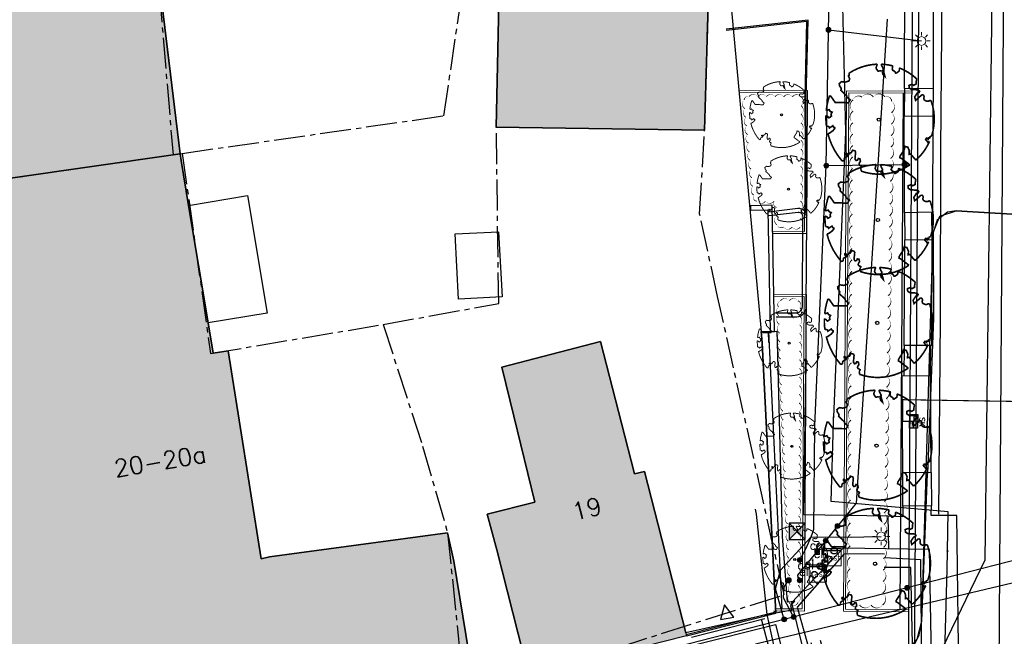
# Model space of a CAD drawing. Header units: metres. Extents: x 202952 to 203755, y 348959 to 349702.
# Tile 48 of 91: x 203292 to 203338, y 349389 to 349417. Entities that reach past the tile are written whole.
import ezdxf
from ezdxf.enums import TextEntityAlignment as Align

# ---------------------------------------------------------------- set-up
doc = ezdxf.new("R2010")
doc.units = ezdxf.units.M
for name, pattern in [('1-200 CENTER', [4.28625, 2.8575, -0.47625, 0.47625, -0.47625]), ('1-200 DASHDOT', [2.54, 1.27, -0.635, 0, -0.635]), ('1-200 HIDDEN', [0.9525, 0.635, -0.3175])]:
    doc.linetypes.add(name, pattern=pattern)
for name, color, linetype in [('bgt.onbegroeidterreindeel', 252, 'Continuous'), ('PH-BEST-BEBOUWING', 1, 'Continuous'), ('PH-BEST-BEBOUWING-ARCERING', 254, 'Continuous'), ('PH-BEST-BEGROEIIING', 252, 'Continuous'), ('PH-BEST-CAIKAST', 6, 'Continuous'), ('PH-BEST-ELKETRAKAST', 6, 'Continuous'), ('PH-BEST-HUISNUMMER', 7, 'Continuous'), ('PH-BEST-INDACTIEF INGETEKEND', 252, '1-200 DASHDOT'), ('PH-BEST-INRIT', 8, 'Continuous'), ('PH-BEST-KADASTRALE-GRENS', 240, '1-200 CENTER'), ('PH-BEST-KL-DATA_KPN', 12, '1-200 TELEFONIE-KPN'), ('PH-BEST-KL-DATA_ZIGGO BV', 12, '1-200 ZIGGO'), ('PH-BEST-KL-ET_MIDDENSPANNING_ENEXIS', 12, '1-200 MIDDENSPANNING'), ('PH-BEST-KL-GAS_HOGEDRUK_ENEXIS', 12, '1-200 GASLEIDING HOGE DRUK'), ('PH-BEST-KL-GAS_LAGEDRUK_ENEXIS', 12, '1-200 GASLEIDING LAGE DRUK'), ('PH-BEST-KL-LAAGSPANNING-ENEXIS', 12, '1-200 LAAGSPANNING'), ('PH-BEST-KL-WATER-WML', 12, '1-200 WML'), ('PH-BEST-MUUR-INDICATIEF INGETEKEND', 1, 'Continuous'), ('PH-BEST-PUT-HANDHAVEN', 84, 'Continuous'), ('PH-INM-HEKWERK', 6, '1-200 HEKWERK'), ('PH-INM-KANTVERHARDING', 253, 'Continuous'), ('PH-NIEUW-BAND-20-30', 115, 'Continuous'), ('PH-NIEUW-BEPLANTING- OMRANDING', 115, 'Continuous'), ('PH-NIEUW-BEPLANTING-BOOM', 98, 'Continuous'), ('PH-NIEUW-BEPLANTING-HAAG', 115, '1-200 BLOKHAAG'), ('PH-RIO-KOLK', 240, 'Continuous'), ('PH-RIO-KOLKAANSLUITING', 150, '1-200 HIDDEN')]:
    doc.layers.add(name, color=color, linetype=linetype)
doc.layers.add('PH-NIEUW-OPSLUITBAND-10', color=115, linetype='Continuous', lineweight=18)
doc.layers.add('PH-NIEUW-OPSLUITBAND-6', color=115, linetype='Continuous', lineweight=30)
doc.styles.add('NLCS-ISO', font='txt')
doc.styles.add('RDL_MAATVOERING', font='romans.shx')
doc.styles.add('ROMANS', font='romans.shx')
doc.linetypes.add('1-200 BLOKHAAG', pattern='A,0,-0.035,[1,Gras.shx,S=5,R=0,X=0,Y=0.0025],-0.475', length=0.51)
doc.linetypes.add('1-200 GASLEIDING HOGE DRUK', pattern='A,1.5,-0.6,["GAS HD",ROMANS,S=0.24,R=0,X=-0.5,Y=-0.12],-1.1', length=3.2)
doc.linetypes.add('1-200 GASLEIDING LAGE DRUK', pattern='A,1.5,-0.6,["GAS LD",ROMANS,S=0.24,R=0,X=-0.5,Y=-0.12],-1', length=3.1)
doc.linetypes.add('1-200 HEKWERK', pattern='A,1.5,-0.4,["X",ROMANS,S=0.24,R=0,X=-0.275,Y=-0.12],-0.05', length=1.95)
doc.linetypes.add('1-200 LAAGSPANNING', pattern='A,1.5,-0.6,["LS",ROMANS,S=0.24,R=0,X=-0.45,Y=-0.12],-0.05', length=2.15)
doc.linetypes.add('1-200 MIDDENSPANNING', pattern='A,1.5,-0.6,["MS",ROMANS,S=0.24,R=0,X=-0.5,Y=-0.12],-0.05', length=2.15)
doc.linetypes.add('1-200 TELEFONIE-KPN', pattern='A,1.5,-0.6,["KPN",ROMANS,S=0.24,R=0,X=-0.5,Y=-0.12],-0.3', length=2.4)
doc.linetypes.add('1-200 WML', pattern='A,1.5,-0.6,["WML",ROMANS,S=0.24,R=0,X=-0.5,Y=-0.12],-0.3', length=2.4)
doc.linetypes.add('1-200 ZIGGO', pattern='A,1.5,-0.6,["ZIGGO",ROMANS,S=0.24,R=0,X=-0.5,Y=-0.12],-0.65', length=2.75)

# ---------------------------------------------------------------- blocks, each defined once
blk = doc.blocks.new('SKL-WTB_HULP_OVERIG-SO')
at = {"color": 0, "linetype": 'ByBlock', "lineweight": 18}
for points in [[(-0.14, 0.14), (0.14, -0.14)], [(0.14, 0.14), (-0.14, -0.14)]]:
    blk.add_lwpolyline(points, dxfattribs=at)
at = {"color": 0, "linetype": 'ByBlock', "lineweight": 18, "style": 'NLCS-ISO', "flags": 1}
for tag, p in [('TYPE', (1.5, 0)), ('OMSCHRIJVING', (1.5, -3)), ('LABEL', (1.5, -1.5))]:
    blk.add_attdef(tag, p, '', height=1, dxfattribs=at)
blk = doc.blocks.new('SKL-WTB_HULP_KAST-SO')
at = {"color": 0, "linetype": 'ByBlock', "lineweight": 18}
for points in [[(-2, 2), (2, 2), (2, 1.68), (-2, 1.68)], [(-2, 1.52), (2, 1.52), (2, -2), (-2, -2)]]:
    blk.add_lwpolyline(points, close=True, dxfattribs=at)
at = {"color": 0, "linetype": 'ByBlock', "lineweight": 18, "style": 'NLCS-ISO'}
blk.add_text('kast', height=1.5, dxfattribs=at).set_placement((0, 0), align=Align.MIDDLE_CENTER)
at = {"color": 0, "linetype": 'ByBlock', "lineweight": 18, "style": 'NLCS-ISO', "flags": 1}
for tag, p in [('TYPE', (2.5, 0)), ('OMSCHRIJVING', (2.5, -3)), ('LABEL', (2.5, -1.5))]:
    blk.add_attdef(tag, p, '', height=1, dxfattribs=at)
blk = doc.blocks.new('SKL-WTB_HULP_MOF-SO')
at = {"linetype": 'ByBlock', "lineweight": 18}
h = blk.add_hatch(color=0, dxfattribs=at)
h.dxf.hatch_style = 1
h.paths.add_polyline_path([(-0.5625, 0, 1), (0.5625, 0, 1)])
at = {"color": 0, "linetype": 'ByBlock', "lineweight": 18}
blk.add_circle((0, 0), 0.5625, dxfattribs=at)
at = {"color": 0, "linetype": 'ByBlock', "lineweight": 18, "style": 'NLCS-ISO', "flags": 1}
for tag, p in [('TYPE', (1.5, 0)), ('OMSCHRIJVING', (1.5, -3)), ('LABEL', (1.5, -1.5))]:
    blk.add_attdef(tag, p, '', height=1, dxfattribs=at)
blk = doc.blocks.new('SKL-ET_OV_LICHTMAST-SO')
at = {"color": 0, "linetype": 'ByBlock', "lineweight": 18}
for points in [[(-1.25, 0), (-2, 0)], [(-1.41, 1.41), (-0.88, 0.88)], [(0, 2), (0, 1.25)], [(0.88, 0.88), (1.41, 1.41)], [(2, 0), (1.25, 0)], [(-1.41, -1.41), (-0.88, -0.88)], [(0, -1.25), (0, -2)], [(0.88, -0.88), (1.41, -1.41)]]:
    blk.add_lwpolyline(points, dxfattribs=at)
blk.add_circle((0, 0), 1, dxfattribs=at)
blk = doc.blocks.new('INRITSYMBOOL')
at = {"layer": 'PH-BEST-INRIT'}
blk.add_lwpolyline([(-0.315, 0.63), (0, 0), (0.315, 0.63)], close=True, dxfattribs=at)
blk = doc.blocks.new('*U12')
h = blk.add_hatch(color=256)
h.paths.add_polyline_path([(0, 0), (-0.375, 0.375), (-0.375, -0.375)])
h.paths.add_polyline_path([(0.375, 0.375), (0, 0), (0.375, -0.375)])
for p, q in [((-0.375, -0.375), (0.375, 0.375)), ((-0.375, 0.375), (0.375, -0.375))]:
    blk.add_line(p, q)
blk.add_lwpolyline([(-0.375, -0.375), (0.375, -0.375), (0.375, 0.375), (-0.375, 0.375)], close=True)
blk = doc.blocks.new('*U67')
blk.add_circle((0, 0), 0.15)
at = {"style": 'RDL_MAATVOERING'}
blk.add_text('cai', height=0.4, dxfattribs=at).set_placement((-1.129, 0.052))
blk = doc.blocks.new('*U69')
blk.add_circle((0, 0), 0.15)
at = {"style": 'RDL_MAATVOERING'}
blk.add_text('cai', height=0.4, dxfattribs=at).set_placement((-1.054, -0.149))
blk = doc.blocks.new('*U68')
blk.add_circle((0, 0), 0.15)
at = {"style": 'RDL_MAATVOERING'}
blk.add_text('el', height=0.4, dxfattribs=at).set_placement((-0.663, 0.071))
blk = doc.blocks.new('*U70')
blk.add_circle((0, 0), 0.15)
at = {"style": 'RDL_MAATVOERING'}
blk.add_text('el', height=0.4, dxfattribs=at).set_placement((-0.707, -0.053))
blk = doc.blocks.new('*U73')
blk.add_circle((0, 0), 0.15)
at = {"style": 'RDL_MAATVOERING'}
blk.add_text('el', height=0.4, dxfattribs=at).set_placement((-0.816, -0.033))
blk = doc.blocks.new('*U37')
at = {"const_width": 0.03}
blk.add_lwpolyline([(0.087, 0.942), (0.088, 0.944), (0.09, 0.946), (0.091, 0.948), (0.093, 0.949), (0.095, 0.951), (0.096, 0.952), (0.097, 0.954), (0.099, 0.956), (0.1, 0.958), (0.102, 0.96), (0.103, 0.963), (0.103, 0.967), (0.103, 0.972), (0.103, 0.977), (0.102, 0.983), (0.095, 1.007, -0.52938), (0.106, 1.02, -0.087139), (0.444, 0.925, -0.372341), (0.457, 0.895), (0.471, 0.824), (0.436, 0.789), (0.398, 0.797), (0.353, 0.763), (0.371, 0.72), (0.417, 0.705), (0.542, 0.734), (0.573, 0.717), (0.57, 0.691), (0.541, 0.673), (0.515, 0.588), (0.549, 0.534), (0.634, 0.669, -0.504641), (0.681, 0.628, 0.331948), (0.709, 0.584, 0.282008), (0.799, 0.601), (0.791, 0.597, -0.512156), (0.833, 0.597, -0.16076), (1.019, -0.011), (0.995, -0.034), (0.995, -0.059), (0.972, -0.063), (0.975, -0.088), (0.94, -0.076), (0.929, -0.104), (0.973, -0.133), (0.987, -0.144), (1.011, -0.12, -0.106371), (0.868, -0.522), (0.741, -0.44), (0.718, -0.456), (0.702, -0.389), (0.657, -0.335), (0.605, -0.335), (0.606, -0.398), (0.566, -0.536), (0.572, -0.562), (0.601, -0.566), (0.786, -0.637, -0.236298), (-0.045, -1.003, 0.159625), (-0.069, -0.954, 0.350802), (-0.063, -0.906, -0.504641), (-0.12, -0.879), (-0.106, -0.834), (-0.129, -0.792), (-0.16, -0.796), (-0.165, -0.829), (-0.188, -0.842), (-0.216, -0.821), (-0.24, -0.695), (-0.258, -0.677), (-0.304, -0.678), (-0.317, -0.733), (-0.336, -0.739), (-0.354, -0.785), (-0.401, -0.76, 0.733583), (-0.384, -0.795, -0.861625), (-0.374, -0.826, 0.279978), (-0.409, -0.879), (-0.407, -0.881, -0.827056), (-0.442, -0.917, -0.116774), (-0.83, -0.511), (-0.823, -0.51), (-0.817, -0.508), (-0.812, -0.506), (-0.808, -0.504), (-0.805, -0.502), (-0.803, -0.5), (-0.801, -0.497), (-0.754, -0.437), (-0.752, -0.435), (-0.752, -0.433), (-0.751, -0.431), (-0.75, -0.429), (-0.75, -0.427), (-0.749, -0.425), (-0.748, -0.422), (-0.747, -0.42), (-0.746, -0.417), (-0.744, -0.414), (-0.743, -0.411), (-0.741, -0.408), (-0.739, -0.405), (-0.738, -0.401), (-0.736, -0.398), (-0.735, -0.395), (-0.734, -0.392), (-0.734, -0.389), (-0.733, -0.386), (-0.733, -0.383), (-0.733, -0.381), (-0.734, -0.379), (-0.734, -0.377), (-0.735, -0.375), (-0.736, -0.374), (-0.738, -0.374), (-0.74, -0.373), (-0.742, -0.373), (-0.744, -0.373), (-0.746, -0.373), (-0.748, -0.373), (-0.75, -0.372), (-0.753, -0.371), (-0.755, -0.37), (-0.758, -0.369), (-0.76, -0.367), (-0.763, -0.365), (-0.765, -0.363), (-0.768, -0.361), (-0.771, -0.359), (-0.773, -0.357), (-0.776, -0.355), (-0.779, -0.352), (-0.781, -0.35), (-0.83, -0.406), (-0.832, -0.403), (-0.835, -0.4), (-0.837, -0.397), (-0.839, -0.394), (-0.841, -0.39), (-0.844, -0.388), (-0.848, -0.386), (-0.855, -0.385), (-0.864, -0.386), (-0.876, -0.388), (-0.891, -0.393, -0.040997), (-0.958, -0.205), (-0.923, -0.211), (-0.893, -0.231), (-0.876, -0.216), (-0.856, -0.185), (-0.875, -0.156), (-0.865, -0.113), (-0.904, -0.11), (-0.93, -0.085), (-0.978, -0.116, -0.05814), (-0.998, 0.166), (-0.97, 0.16), (-0.86, 0.073), (-0.812, 0.089), (-0.626, 0.139), (-0.61, 0.2), (-0.682, 0.229), (-0.693, 0.252), (-0.824, 0.317), (-0.827, 0.354), (-0.872, 0.391), (-0.89, 0.428), (-0.859, 0.476), (-0.792, 0.486), (-0.73, 0.527), (-0.729, 0.568), (-0.768, 0.613), (-0.757, 0.632), (-0.773, 0.662, -0.13428), (-0.333, 0.967, -0.541727), (-0.319, 0.957), (-0.322, 0.928), (-0.321, 0.913), (-0.319, 0.902), (-0.316, 0.893), (-0.312, 0.887), (-0.307, 0.882), (-0.302, 0.878), (-0.297, 0.875), (-0.293, 0.872), (-0.289, 0.868), (-0.286, 0.865), (-0.282, 0.862), (-0.279, 0.859), (-0.276, 0.857), (-0.273, 0.855), (-0.269, 0.854), (-0.266, 0.854), (-0.262, 0.855), (-0.258, 0.857), (-0.255, 0.859), (-0.25, 0.861), (-0.246, 0.863), (-0.242, 0.865), (-0.238, 0.867), (-0.234, 0.868), (-0.229, 0.869), (-0.225, 0.87), (-0.221, 0.871), (-0.217, 0.871), (-0.213, 0.872), (-0.21, 0.873), (-0.206, 0.874), (-0.203, 0.876), (-0.2, 0.879), (-0.197, 0.882), (-0.195, 0.885), (-0.193, 0.865), (-0.188, 0.86), (-0.167, 0.824), (-0.122, 0.799), (-0.185, 0.902), (-0.184, 0.905), (-0.183, 0.908), (-0.183, 0.911), (-0.183, 0.914), (-0.184, 0.917), (-0.185, 0.92), (-0.188, 0.923), (-0.191, 0.926), (-0.194, 0.929), (-0.199, 0.933), (-0.204, 0.938), (-0.21, 0.944), (-0.216, 0.951), (-0.223, 0.959), (-0.24, 0.98, -0.543104), (-0.234, 0.996, -0.046766), (-0.047, 1.023, -0.385168), (-0.036, 1.015), (-0.03, 0.976), (-0.028, 0.964), (-0.024, 0.956), (-0.021, 0.951), (-0.017, 0.947), (-0.013, 0.946), (-0.009, 0.945), (-0.005, 0.945), (-0.002, 0.945), (0.002, 0.944), (0.005, 0.943), (0.009, 0.942), (0.012, 0.941), (0.015, 0.939), (0.019, 0.938), (0.022, 0.936), (0.025, 0.935), (0.028, 0.934), (0.031, 0.932), (0.033, 0.931), (0.036, 0.929), (0.038, 0.928), (0.04, 0.926), (0.042, 0.924), (0.044, 0.922), (0.045, 0.92), (0.046, 0.919), (0.047, 0.917), (0.048, 0.915), (0.049, 0.914), (0.051, 0.913), (0.052, 0.912), (0.054, 0.912), (0.056, 0.912), (0.058, 0.913), (0.06, 0.914), (0.062, 0.915), (0.065, 0.916), (0.067, 0.918), (0.07, 0.921), (0.072, 0.923), (0.074, 0.926), (0.076, 0.929), (0.079, 0.932), (0.081, 0.935), (0.083, 0.937), (0.085, 0.94)], format="xyb", close=True, dxfattribs=at)
blk.add_circle((0, 0), 0.03)
blk = doc.blocks.new('*U53')
h = blk.add_hatch(color=256)
h.paths.add_polyline_path([(0, 0.374), (-0.315, 0.374), (-0.315, 0.187), (0, 0.187)])
h.paths.add_polyline_path([(0, 0.187), (0, 0), (0.315, 0), (0.315, 0.187)])
blk.add_lwpolyline([(0.315, 0), (-0.315, 0), (-0.315, 0.374), (0.315, 0.374)], close=True)
for points in [[(-0.315, 0.374), (0, 0.374), (0, 0)], [(-0.315, 0.187), (0.315, 0.187)]]:
    blk.add_lwpolyline(points)
at = {"style": 'ROMANS'}
blk.add_attdef('SK', (-0.193, 0.454), '', height=0.25, dxfattribs=at)

msp = doc.modelspace()

# ---------------------------------------------------------------- hatches: boundary and pattern name
at = {"layer": 'PH-BEST-BEBOUWING-ARCERING'}
h = msp.add_hatch(color=256, dxfattribs=at)
h.paths.add_polyline_path([(203272.72, 349438.81), (203277.149, 349440.51), (203279.043, 349441.238), (203279.96, 349441.59), (203280.108, 349441.205), (203283.371, 349432.711), (203283.54, 349432.27), (203284.263, 349430.388), (203280.408, 349428.907), (203281.734, 349425.453), (203278.378, 349424.163), (203277.654, 349426.03), (203274.87, 349433.21)], flags=17)
h.paths.add_polyline_path([(203278.378, 349424.163), (203281.734, 349425.453), (203280.408, 349428.907), (203284.263, 349430.388), (203283.54, 349432.27), (203286.29, 349433.326), (203286.64, 349433.46), (203287.908, 349430.157), (203289.268, 349426.615), (203290.403, 349423.658), (203290.48, 349423.458), (203292.185, 349419.018), (203298.528, 349421.433), (203299.761, 349411.306), (203299.427, 349411.258), (203284.31, 349409.082), (203281.855, 349415.399), (203281.944, 349415.446), (203280.346, 349420.011), (203280.162, 349419.944), (203280.032, 349419.897)], flags=16)
h.paths.add_polyline_path([(203264.22, 349420.92), (203260.73, 349425.8), (203263.278, 349427.623), (203265.153, 349428.964), (203266.53, 349429.95), (203265.76, 349431.02), (203269.56, 349433.74), (203273.05, 349428.86), (203273.526, 349428.074), (203270.676, 349426.063), (203273.003, 349422.792), (203268.147, 349419.329), (203266.939, 349418.468), (203266.258, 349417.982)], flags=16)
h = msp.add_hatch(color=256, dxfattribs=at)
h.paths.add_polyline_path([(203325.29, 349418.23), (203325.145, 349418.245), (203324.114, 349418.35), (203319.32, 349418.84), (203314.31, 349419.273), (203314.894, 349424.839), (203314.907, 349424.962), (203313.699, 349425.157), (203313.852, 349426.196), (203315.019, 349426.03), (203316.977, 349425.879), (203317.52, 349431.796), (203317.626, 349431.779), (203324.68, 349430.65), (203325.006, 349430.447), (203326.45, 349429.55), (203326.426, 349429.314), (203326.399, 349429.049)], flags=16)
h.paths.add_polyline_path([(203323.94, 349412.392), (203314.334, 349412.522), (203314.444, 349418.238), (203324.102, 349418.143)], flags=17)
h = msp.add_hatch(color=256, dxfattribs=at)
h.paths.add_polyline_path([(203325.291, 349418.23), (203325.146, 349418.245), (203324.115, 349418.35), (203319.321, 349418.84), (203314.311, 349419.273), (203314.895, 349424.839), (203314.908, 349424.962), (203313.7, 349425.157), (203313.853, 349426.196), (203315.02, 349426.03), (203316.978, 349425.879), (203317.521, 349431.796), (203317.627, 349431.779), (203324.681, 349430.65), (203325.007, 349430.447), (203326.451, 349429.55), (203326.427, 349429.314), (203326.4, 349429.049)])
h.paths.add_polyline_path([(203323.941, 349412.392), (203314.335, 349412.522), (203314.445, 349418.238), (203324.103, 349418.143)])
h = msp.add_hatch(color=256, dxfattribs=at)
h.paths.add_polyline_path([(203280.79, 349388.684), (203279.901, 349393.895), (203279.778, 349394.615), (203279.375, 349394.56), (203278.901, 349394.495), (203278.801, 349395.286), (203278.494, 349397.715), (203278.016, 349401.503), (203285.622, 349402.702), (203286.135, 349401.097), (203287.762, 349396.012), (203288.189, 349396.059), (203289.37, 349389.09), (203289.483, 349388.363), (203290.29, 349383.16), (203288.596, 349382.897), (203281.85, 349381.85), (203281.772, 349382.354)], flags=17)
h.paths.add_polyline_path([(203288.438, 349399.677), (203287.777, 349399.558), (203286.277, 349408.402), (203284.686, 349408.115), (203284.31, 349409.082), (203299.427, 349411.258), (203299.761, 349411.306), (203299.799, 349410.998), (203300.146, 349408.919), (203301.051, 349403.503), (203301.284, 349402.106), (203301.971, 349402.222), (203303.486, 349392.63), (203303.875, 349392.724), (203312.087, 349393.82), (203312.37, 349392.52), (203313.35, 349386.6), (203295.472, 349383.631), (203295.112, 349383.571), (203291.37, 349382.95), (203291.305, 349383.34), (203290.637, 349387.381), (203290.39, 349388.87)], flags=16)
h = msp.add_hatch(color=256, dxfattribs=at)
h.paths.add_polyline_path([(203280.791, 349388.684), (203279.902, 349393.895), (203279.779, 349394.615), (203279.376, 349394.56), (203278.902, 349394.495), (203278.802, 349395.286), (203278.495, 349397.715), (203278.017, 349401.503), (203285.623, 349402.702), (203286.136, 349401.097), (203287.763, 349396.012), (203288.19, 349396.059), (203289.371, 349389.09), (203289.484, 349388.363), (203290.291, 349383.16), (203288.597, 349382.897), (203281.851, 349381.85), (203281.773, 349382.354)])
h.paths.add_polyline_path([(203288.439, 349399.677), (203287.778, 349399.558), (203286.278, 349408.402), (203284.687, 349408.115), (203284.311, 349409.082), (203299.428, 349411.258), (203299.762, 349411.306), (203299.8, 349410.998), (203300.147, 349408.919), (203301.052, 349403.503), (203301.285, 349402.106), (203301.972, 349402.222), (203303.487, 349392.63), (203303.876, 349392.724), (203312.088, 349393.82), (203312.371, 349392.52), (203313.351, 349386.6), (203295.473, 349383.631), (203295.113, 349383.571), (203291.371, 349382.95), (203291.306, 349383.34), (203290.638, 349387.381), (203290.391, 349388.87)])
for points in [[(203321.16, 349396.66), (203320.71, 349396.54), (203320.105, 349398.889), (203319.14, 349402.64), (203314.586, 349401.464), (203315.139, 349399.212), (203316.115, 349395.239), (203313.907, 349394.686), (203314.35, 349393.05), (203315.83, 349387.23), (203323.11, 349389.08), (203323.075, 349389.215)], [(203313.908, 349394.686), (203314.351, 349393.05), (203315.831, 349387.23), (203323.111, 349389.08), (203321.161, 349396.66), (203320.711, 349396.54), (203320.106, 349398.889), (203319.141, 349402.64), (203314.587, 349401.464), (203315.14, 349399.212), (203316.116, 349395.239)]]:
    msp.add_hatch(color=256, dxfattribs=at).paths.add_polyline_path(points)

# ---------------------------------------------------------------- linework, layer by layer
at = {"layer": 'bgt.onbegroeidterreindeel'}
for points in [[(203313.35, 349386.6), (203312.37, 349392.52), (203312.087, 349393.82), (203303.875, 349392.724), (203303.486, 349392.63), (203301.971, 349402.222), (203301.284, 349402.106), (203301.051, 349403.503), (203300.146, 349408.919), (203299.799, 349410.998), (203299.761, 349411.306), (203298.528, 349421.433), (203292.185, 349419.018)], [(203325.145, 349418.245), (203326.551, 349403.101), (203326.599, 349402.578), (203327.216, 349390.12), (203326.779, 349390.039), (203323.075, 349389.215), (203321.16, 349396.66), (203320.71, 349396.54), (203320.105, 349398.889), (203319.14, 349402.64), (203314.586, 349401.464), (203315.139, 349399.212), (203316.115, 349395.239), (203313.907, 349394.686), (203314.35, 349393.05), (203315.83, 349387.23)]]:
    msp.add_lwpolyline(points, dxfattribs=at)
msp.add_lwpolyline([(203323.94, 349412.392), (203324.102, 349418.143), (203314.444, 349418.238), (203314.334, 349412.522), (203323.94, 349412.392)], close=True, dxfattribs=at)
at = {"layer": 'PH-BEST-BEBOUWING'}
for points in [[(203278.378, 349424.163), (203281.734, 349425.453), (203280.408, 349428.907), (203284.263, 349430.388), (203283.54, 349432.27), (203286.29, 349433.326), (203286.64, 349433.46), (203287.908, 349430.157), (203289.268, 349426.615), (203290.403, 349423.658), (203290.48, 349423.458), (203292.185, 349419.018), (203298.528, 349421.433), (203299.761, 349411.306), (203299.427, 349411.258), (203284.31, 349409.082), (203281.855, 349415.399), (203281.944, 349415.446), (203280.346, 349420.011), (203280.162, 349419.944), (203280.032, 349419.897), (203278.378, 349424.163)], [(203323.94, 349412.392), (203314.334, 349412.522), (203314.444, 349418.238), (203324.102, 349418.143), (203323.94, 349412.392)], [(203288.438, 349399.677), (203287.777, 349399.558), (203286.277, 349408.402), (203284.686, 349408.115), (203284.31, 349409.082), (203299.427, 349411.258), (203299.761, 349411.306), (203299.799, 349410.998), (203300.146, 349408.919), (203301.051, 349403.503), (203301.284, 349402.106), (203301.971, 349402.222), (203303.486, 349392.63), (203303.875, 349392.724), (203312.087, 349393.82), (203312.37, 349392.52), (203313.35, 349386.6), (203295.472, 349383.631), (203295.112, 349383.571), (203291.37, 349382.95), (203291.305, 349383.34), (203290.637, 349387.381), (203290.39, 349388.87), (203288.438, 349399.677)], [(203300.146, 349408.919), (203302.864, 349409.37), (203303.761, 349403.951), (203301.051, 349403.503), (203300.146, 349408.919)], [(203312.429, 349407.603), (203314.44, 349407.707), (203314.596, 349404.7), (203312.585, 349404.596), (203312.429, 349407.603)], [(203314.35, 349393.05), (203313.907, 349394.686), (203316.115, 349395.239), (203315.139, 349399.212), (203314.586, 349401.464), (203319.14, 349402.64), (203320.105, 349398.889), (203320.71, 349396.54), (203321.16, 349396.66), (203323.075, 349389.215), (203323.11, 349389.08), (203315.83, 349387.23), (203314.35, 349393.05)]]:
    msp.add_lwpolyline(points, close=True, dxfattribs=at)
at = {"layer": 'PH-BEST-BEGROEIIING'}
for p, q in [((203326.551, 349403.101), (203326.968, 349403.11)), ((203326.599, 349402.578), (203326.551, 349403.101)), ((203326.968, 349403.11), (203327.273, 349403.118)), ((203327.273, 349403.118), (203327.285, 349402.611)), ((203327.216, 349390.12), (203326.599, 349402.578)), ((203327.285, 349402.611), (203327.521, 349393.652)), ((203327.521, 349393.652), (203327.685, 349391.458)), ((203327.685, 349391.458), (203327.746, 349390.643)), ((203327.746, 349390.643), (203328.1, 349390.682)), ((203328.1, 349390.682), (203327.896, 349390.468)), ((203327.896, 349390.468), (203327.956, 349390.258)), ((203327.956, 349390.258), (203327.216, 349390.12)), ((203327.956, 349390.258), (203327.956, 349390.258))]:
    msp.add_line(p, q, dxfattribs=at)
at = {"layer": 'PH-BEST-INDACTIEF INGETEKEND', "linetype": '1-200 BLOKHAAG'}
for p, q in [((203326.873, 349403.109), (203326.885, 349402.602)), ((203326.877, 349403.108), (203327.496, 349390.32))]:
    msp.add_line(p, q, dxfattribs=at)
at = {"layer": 'PH-BEST-KADASTRALE-GRENS', "ltscale": 0.5}
for p, q in [((203297.161, 349438.008), (203299.427, 349411.258)), ((203284.244, 349409.073), (203299.427, 349411.258)), ((203299.427, 349411.258), (203299.85, 349411.319))]:
    msp.add_line(p, q, dxfattribs=at)
for points in [[(203299.85, 349411.319), (203311.918, 349413.05), (203313.852, 349426.196), (203315.019, 349426.03), (203316.977, 349425.879), (203317.529, 349431.891)], [(203309.114, 349403.433), (203314.442, 349404.397), (203314.334, 349412.522), (203314.444, 349418.238), (203324.102, 349418.143)], [(203312.837, 349386.522), (203313.35, 349386.6), (203315.83, 349387.23), (203327.603, 349390.977), (203324.54, 349404.721), (203323.709, 349408.539), (203323.94, 349412.392), (203324.102, 349418.143)], [(203299.85, 349411.319), (203301.156, 349402.095), (203309.114, 349403.433)], [(203309.114, 349403.433), (203310.934, 349397.825), (203312.087, 349393.82), (203312.837, 349386.522)]]:
    msp.add_lwpolyline(points, dxfattribs=at)
at = {"layer": 'PH-BEST-KL-DATA_KPN'}
for points in [[(203328.036, 349430.379), (203330.022, 349429.734), (203330.439, 349412.301), (203329.888, 349399.169)], [(203335.139, 349392.983), (203335.165, 349394.797), (203329.774, 349395.276), (203329.877, 349398.898), (203329.888, 349399.169)], [(203310.395, 349384.95), (203313.544, 349385.415), (203316.149, 349385.969), (203323.552, 349387.335), (203327.11, 349388.104), (203327.638, 349385.948), (203328.21, 349386.041), (203334.994, 349387.758), (203335.127, 349392.13), (203335.139, 349392.983)]]:
    msp.add_lwpolyline(points, dxfattribs=at)
at = {"layer": 'PH-BEST-KL-DATA_ZIGGO BV'}
for points in [[(203348.886, 349417.457), (203343.395, 349408.721), (203343.006, 349408.364), (203342.489, 349408.255), (203335.543, 349408.671), (203335.142, 349408.613), (203334.664, 349408.246), (203334.483, 349407.671), (203334.491, 349403.707), (203334.221, 349396.565)], [(203325.003, 349381.719), (203333.21, 349388.259), (203333.642, 349388.735), (203333.836, 349389.118), (203333.963, 349389.748), (203334.221, 349396.565)]]:
    msp.add_lwpolyline(points, dxfattribs=at)
at = {"layer": 'PH-BEST-KL-ET_MIDDENSPANNING_ENEXIS'}
msp.add_lwpolyline([(203290.772, 349357.564), (203296.892, 349361.341), (203303.752, 349366.073), (203310.199, 349369.957), (203316.372, 349375.3), (203318.54, 349376.569), (203333.21, 349388.259), (203333.745, 349388.923), (203333.963, 349389.748), (203334.483, 349407.671), (203334.778, 349408.42), (203335.543, 349408.671), (203342.489, 349408.255), (203343.025, 349408.327), (203343.395, 349408.721), (203345.764, 349412.49), (203347.012, 349414.401)], dxfattribs=at)
at = {"layer": 'PH-BEST-KL-GAS_HOGEDRUK_ENEXIS'}
msp.add_lwpolyline([(203292.088, 349378.609), (203314.15, 349381.765), (203317.062, 349382.384), (203337.523, 349387.583), (203337.829, 349433.362), (203342.326, 349431.352), (203348.071, 349429.427), (203359.146, 349428.121), (203367.765, 349428.112), (203374.013, 349428.368), (203388.401, 349430.35), (203402.475, 349432.68)], dxfattribs=at)
at = {"layer": 'PH-BEST-KL-GAS_LAGEDRUK_ENEXIS'}
for points in [[(203334.033, 349386.693), (203336.871, 349392.576), (203337.257, 349423.488)], [(203323.234, 349388.595), (203327.206, 349389.604), (203328.313, 349385.241), (203334.033, 349386.693)]]:
    msp.add_lwpolyline(points, dxfattribs=at)
at = {"layer": 'PH-BEST-KL-GAS_LAGEDRUK_ENEXIS', "color": 11}
msp.add_lwpolyline([(203348.861, 349419.995), (203348.619, 349418.272), (203352.18, 349415.414), (203341.545, 349392.321), (203326.288, 349388.701), (203332.972, 349358.01)], dxfattribs=at)
at = {"layer": 'PH-BEST-KL-LAAGSPANNING-ENEXIS'}
for points in [[(203329.023, 349398.757), (203329.549, 349410.756), (203329.667, 349417.782), (203330.783, 349428.241)], [(203332.353, 349417.507), (203330.932, 349395.198), (203329.128, 349392.983)], [(203329.654, 349417.015), (203333.941, 349416.5)], [(203329.549, 349410.756), (203333.159, 349410.809)], [(203351.77, 349408.088), (203351.988, 349407.716), (203352.155, 349407.319), (203352.127, 349399.984), (203351.072, 349396.93), (203348.369, 349395.16), (203333.28, 349391.291)], [(203328.322, 349392.577), (203328.61, 349393.095), (203328.848, 349393.638), (203328.914, 349393.817), (203328.974, 349393.998), (203329.023, 349398.757)], [(203327.61, 349389.837), (203327.213, 349391.249), (203327.445, 349392.107), (203328.851, 349393.642), (203328.859, 349393.645), (203330.715, 349393.628), (203331.288, 349393.636), (203332.076, 349393.665)], [(203329.128, 349392.983), (203328.224, 349391.873), (203328.235, 349391.769), (203328.324, 349391.637)], [(203333.28, 349391.291), (203315.928, 349386.842), (203313.431, 349386.106), (203290.366, 349382.665), (203281.926, 349381.355), (203253.92, 349373.939), (203245.207, 349371.918), (203244.582, 349371.469), (203244.461, 349370.709), (203245.114, 349367.996), (203244.988, 349367.229), (203244.35, 349366.784), (203241.101, 349366.091)], [(203328.044, 349389.948), (203327.578, 349390.828), (203327.61, 349391.339), (203327.823, 349391.642)]]:
    msp.add_lwpolyline(points, dxfattribs=at)
at = {"layer": 'PH-BEST-KL-WATER-WML'}
msp.add_lwpolyline([(203327.148, 349388.592), (203326.822, 349390.056), (203326.338, 349394.681), (203326.284, 349394.925)], dxfattribs=at)
at = {"layer": 'PH-BEST-MUUR-INDICATIEF INGETEKEND'}
msp.add_lwpolyline([(203327.168, 349403.114), (203327.054, 349408.928), (203326.054, 349408.908), (203326.058, 349408.708), (203326.858, 349408.724), (203326.968, 349403.11)], close=True, dxfattribs=at)
at = {"layer": 'PH-INM-HEKWERK', "flags": 128}
msp.add_lwpolyline([(203323.329, 349389.022), (203326.717, 349389.884)], dxfattribs=at)
at = {"layer": 'PH-INM-KANTVERHARDING'}
for p, q in [((203334.41, 349408.604), (203334.47, 349408.606)), ((203334.422, 349402.463), (203334.43, 349407.347)), ((203333.135, 349402.468), (203333.13, 349401.072)), ((203334.422, 349402.463), (203333.135, 349402.468)), ((203334.36, 349401.068), (203334.365, 349402.463)), ((203334.381, 349396.606), (203333.081, 349396.598)), ((203334.381, 349396.606), (203334.396, 349395.072))]:
    msp.add_line(p, q, dxfattribs=at)
at = {"layer": 'PH-INM-KANTVERHARDING', "flags": 128}
for points in [[(203334.922, 349427.767), (203334.908, 349422.379), (203334.823, 349411.463), (203334.799, 349403.692), (203334.728, 349394.694)], [(203333.155, 349414.304), (203333.168, 349419.437)], [(203334.488, 349414.29), (203334.491, 349419.36)], [(203328.656, 349408.574), (203328.622, 349413.909), (203328.71, 349417.454), (203324.935, 349417.041)], [(203328.606, 349408.574), (203328.572, 349413.91), (203328.658, 349417.398), (203324.94, 349416.991)], [(203333.157, 349408.585), (203333.143, 349413.051)], [(203334.47, 349408.606), (203334.475, 349413.037)], [(203328.235, 349408.779), (203326.882, 349408.614)], [(203328.253, 349408.6), (203326.904, 349408.435)], [(203333.135, 349402.468), (203333.177, 349407.327)], [(203332.394, 349394.59), (203328.51, 349394.661), (203328.614, 349402.348), (203328.617, 349404.029)], [(203333.081, 349396.598), (203333.053, 349401.073), (203334.36, 349401.068)], [(203334.381, 349396.606), (203334.36, 349401.068)], [(203333.086, 349395.05), (203333.081, 349396.598)], [(203326.547, 349389.864), (203327.937, 349384.641), (203335.674, 349386.211), (203335.567, 349394.632), (203334.379, 349394.629), (203334.396, 349395.072), (203333.086, 349395.05), (203333.084, 349394.566), (203332.394, 349394.59), (203332.424, 349393.083)], [(203332.229, 349392.848), (203330.374, 349392.866), (203328.199, 349390.397), (203328.676, 349388.704)], [(203332.227, 349392.682), (203333.888, 349392.602), (203333.94, 349387.611), (203329.452, 349386.663), (203328.849, 349388.752)], [(203329.274, 349388.871), (203329.739, 349387.143), (203333.542, 349387.967), (203333.451, 349392.225), (203332.22, 349392.225)]]:
    msp.add_lwpolyline(points, dxfattribs=at)
for points in [[(203334.475, 349413.037), (203334.488, 349414.29), (203333.155, 349414.304), (203333.143, 349413.051)], [(203333.177, 349407.327), (203334.43, 349407.347), (203334.41, 349408.604), (203333.157, 349408.585)], [(203328.438, 349388.595), (203329.128, 349386.125), (203334.417, 349387.261), (203334.304, 349393.064), (203330.326, 349393.118), (203327.941, 349390.6)]]:
    msp.add_lwpolyline(points, close=True, dxfattribs=at)
for points in [[(203327.239, 349403.788), (203328.195, 349403.784, 0.413544), (203328.625, 349404.287), (203328.652, 349408.317, 0.493657), (203328.235, 349408.779)], [(203327.24, 349403.968), (203328.187, 349403.964, 0.413509), (203328.445, 349404.28), (203328.472, 349408.336, 0.509024), (203328.253, 349408.6)]]:
    msp.add_lwpolyline(points, format="xyb", dxfattribs=at)
at = {"layer": 'PH-NIEUW-BAND-20-30'}
msp.add_lwpolyline([(203325.787, 349431.773), (203324.845, 349432.1), (203324.734, 349431.821), (203325.693, 349431.491, -0.320444), (203333.528, 349420.374), (203333.273, 349379.81, -0.354131), (203321.459, 349365.407), (203290.775, 349359.088), (203290.836, 349358.794), (203321.519, 349365.113, 0.354131), (203333.573, 349379.808), (203333.828, 349420.372, 0.320444), (203325.792, 349431.774)], format="xyb", close=True, dxfattribs=at)
at = {"layer": 'PH-NIEUW-BEPLANTING- OMRANDING'}
for points in [[(203328.349, 349407.922, 0, 0.04, 0.520567), (203328.352, 349408.322, 0, 0.04, 0.520567), (203328.354, 349408.722, 0, 0.04, 0.520567), (203328.357, 349409.122, 0, 0.04, 0.520567), (203328.359, 349409.522, 0, 0.04, 0.520567), (203328.362, 349409.922, 0, 0.04, 0.520567), (203328.364, 349410.322, 0, 0.04, 0.520567), (203328.367, 349410.722, 0, 0.04, 0.520567), (203328.369, 349411.122, 0, 0.04, 0.520567), (203328.372, 349411.522, 0, 0.04, 0.520567), (203328.374, 349411.922, 0, 0.04, 0.520567), (203328.377, 349412.322, 0, 0.04, 0.520567), (203328.379, 349412.722, 0, 0.04, 0.520567), (203328.382, 349413.122, 0, 0.04, 0.520567), (203328.384, 349413.522, 0, 0.04, 0.520567), (203328.387, 349413.922, 0, 0.04, 0.520567), (203327.987, 349413.924, 0, 0.04, 0.520567), (203327.587, 349413.927, 0, 0.04, 0.520567), (203327.187, 349413.929, 0, 0.04, 0.520567), (203326.787, 349413.932, 0, 0.04, 0.520567), (203326.387, 349413.934, 0, 0.04, 0.520567), (203325.987, 349413.937, 0, 0.04, 0.520567), (203325.764, 349413.779, 0, 0.04, 0.520567), (203325.804, 349413.381, 0, 0.04, 0.520567), (203325.844, 349412.983, 0, 0.04, 0.520567), (203325.884, 349412.585, 0, 0.04, 0.520567), (203325.924, 349412.187, 0, 0.04, 0.520567), (203325.964, 349411.789, 0, 0.04, 0.520567), (203326.005, 349411.391, 0, 0.04, 0.520567), (203326.045, 349410.993, 0, 0.04, 0.520567), (203326.085, 349410.595, 0, 0.04, 0.520567), (203326.125, 349410.197, 0, 0.04, 0.520567), (203326.165, 349409.799, 0, 0.04, 0.520567), (203326.205, 349409.401, 0, 0.04, 0.520567), (203326.343, 349409.111, 0, 0.04, 0.520567), (203326.743, 349409.116, 0, 0.04, 0.520567), (203327.143, 349409.12, 0, 0.04, 0.520567), (203327.256, 349408.829, 0, 0.04, 0.520567), (203327.264, 349408.429, 0, 0.04, 0.520567), (203327.272, 349408.029, 0, 0.04, 0.520567), (203327.573, 349407.927, 0, 0.04, 0.520567), (203327.973, 349407.924, 0, 0.04, 0.520567)], [(203332.14, 349390.498, 0, 0.0527, -0.520567), (203331.613, 349390.501, 0, 0.0527, -0.520567), (203331.085, 349390.504, 0, 0.0527, -0.520567), (203330.64, 349390.589, 0, 0.0527, -0.520567), (203330.644, 349391.116, 0, 0.0527, -0.520567), (203330.647, 349391.643, 0, 0.0527, -0.520567), (203330.65, 349392.171, 0, 0.0527, -0.520567), (203330.654, 349392.698, 0, 0.0527, -0.520567), (203330.657, 349393.225, 0, 0.0527, -0.520567), (203330.66, 349393.752, 0, 0.0527, -0.520567), (203330.664, 349394.279, 0, 0.0527, -0.520567), (203330.667, 349394.807, 0, 0.0527, -0.520567), (203330.67, 349395.334, 0, 0.0527, -0.520567), (203330.674, 349395.861, 0, 0.0527, -0.520567), (203330.677, 349396.388, 0, 0.0527, -0.520567), (203330.68, 349396.916, 0, 0.0527, -0.520567), (203330.683, 349397.443, 0, 0.0527, -0.520567), (203330.687, 349397.97, 0, 0.0527, -0.520567), (203330.69, 349398.497, 0, 0.0527, -0.520567), (203330.693, 349399.024, 0, 0.0527, -0.520567), (203330.697, 349399.552, 0, 0.0527, -0.520567), (203330.7, 349400.079, 0, 0.0527, -0.520567), (203330.703, 349400.606, 0, 0.0527, -0.520567), (203330.707, 349401.133, 0, 0.0527, -0.520567), (203330.71, 349401.661, 0, 0.0527, -0.520567), (203330.713, 349402.188, 0, 0.0527, -0.520567), (203330.717, 349402.715, 0, 0.0527, -0.520567), (203330.72, 349403.242, 0, 0.0527, -0.520567), (203330.723, 349403.769, 0, 0.0527, -0.520567), (203330.727, 349404.297, 0, 0.0527, -0.520567), (203330.73, 349404.824, 0, 0.0527, -0.520567), (203330.733, 349405.351, 0, 0.0527, -0.520567), (203330.736, 349405.878, 0, 0.0527, -0.520567), (203330.74, 349406.406, 0, 0.0527, -0.520567), (203330.743, 349406.933, 0, 0.0527, -0.520567), (203330.746, 349407.46, 0, 0.0527, -0.520567), (203330.75, 349407.987, 0, 0.0527, -0.520567), (203330.753, 349408.514, 0, 0.0527, -0.520567), (203330.756, 349409.042, 0, 0.0527, -0.520567), (203330.76, 349409.569, 0, 0.0527, -0.520567), (203330.763, 349410.096, 0, 0.0527, -0.520567), (203330.766, 349410.623, 0, 0.0527, -0.520567), (203330.77, 349411.151, 0, 0.0527, -0.520567), (203330.773, 349411.678, 0, 0.0527, -0.520567), (203330.776, 349412.205, 0, 0.0527, -0.520567), (203330.779, 349412.732, 0, 0.0527, -0.520567), (203330.783, 349413.26, 0, 0.0527, -0.520567), (203330.786, 349413.787, 0, 0.0527, -0.520567), (203331.194, 349413.912, 0, 0.0527, -0.520567), (203331.721, 349413.919, 0, 0.0527, -0.520567), (203332.249, 349413.926, 0, 0.0527, -0.520567), (203332.562, 349413.72, 0, 0.0527, -0.520567), (203332.552, 349413.193, 0, 0.0527, -0.520567), (203332.543, 349412.666, 0, 0.0527, -0.520567), (203332.533, 349412.139, 0, 0.0527, -0.520567), (203332.524, 349411.611, 0, 0.0527, -0.520567), (203332.514, 349411.084, 0, 0.0527, -0.520567), (203332.504, 349410.557, 0, 0.0527, -0.520567), (203332.495, 349410.03, 0, 0.0527, -0.520567), (203332.485, 349409.503, 0, 0.0527, -0.520567), (203332.476, 349408.976, 0, 0.0527, -0.520567), (203332.466, 349408.449, 0, 0.0527, -0.520567), (203332.456, 349407.921, 0, 0.0527, -0.520567), (203332.447, 349407.394, 0, 0.0527, -0.520567), (203332.437, 349406.867, 0, 0.0527, -0.520567), (203332.428, 349406.34, 0, 0.0527, -0.520567), (203332.418, 349405.813, 0, 0.0527, -0.520567), (203332.409, 349405.286, 0, 0.0527, -0.520567), (203332.399, 349404.759, 0, 0.0527, -0.520567), (203332.389, 349404.231, 0, 0.0527, -0.520567), (203332.38, 349403.704, 0, 0.0527, -0.520567), (203332.37, 349403.177, 0, 0.0527, -0.520567), (203332.361, 349402.65, 0, 0.0527, -0.520567), (203332.351, 349402.123, 0, 0.0527, -0.520567), (203332.342, 349401.596, 0, 0.0527, -0.520567), (203332.332, 349401.069, 0, 0.0527, -0.520567), (203332.322, 349400.541, 0, 0.0527, -0.520567), (203332.313, 349400.014, 0, 0.0527, -0.520567), (203332.303, 349399.487, 0, 0.0527, -0.520567), (203332.294, 349398.96, 0, 0.0527, -0.520567), (203332.284, 349398.433, 0, 0.0527, -0.520567), (203332.275, 349397.906, 0, 0.0527, -0.520567), (203332.265, 349397.378, 0, 0.0527, -0.520567), (203332.255, 349396.851, 0, 0.0527, -0.520567), (203332.246, 349396.324, 0, 0.0527, -0.520567), (203332.236, 349395.797, 0, 0.0527, -0.520567), (203332.227, 349395.27, 0, 0.0527, -0.520567), (203332.217, 349394.743, 0, 0.0527, -0.520567), (203332.207, 349394.216, 0, 0.0527, -0.520567), (203332.198, 349393.688, 0, 0.0527, -0.520567), (203332.188, 349393.161, 0, 0.0527, -0.520567), (203332.179, 349392.634, 0, 0.0527, -0.520567), (203332.169, 349392.107, 0, 0.0527, -0.520567), (203332.16, 349391.58, 0, 0.0527, -0.520567), (203332.15, 349391.053, 0, 0.0527, -0.520567)], [(203327.926, 349390.524, 0, 0.04, 0.520567), (203328.241, 349390.609, 0, 0.04, 0.520567), (203328.243, 349391.009, 0, 0.04, 0.520567), (203328.246, 349391.409, 0, 0.04, 0.520567), (203328.248, 349391.809, 0, 0.04, 0.520567), (203328.251, 349392.209, 0, 0.04, 0.520567), (203328.253, 349392.609, 0, 0.04, 0.520567), (203328.256, 349393.009, 0, 0.04, 0.520567), (203328.258, 349393.409, 0, 0.04, 0.520567), (203328.261, 349393.809, 0, 0.04, 0.520567), (203328.263, 349394.209, 0, 0.04, 0.520567), (203328.266, 349394.609, 0, 0.04, 0.520567), (203328.268, 349395.009, 0, 0.04, 0.520567), (203328.271, 349395.409, 0, 0.04, 0.520567), (203328.273, 349395.809, 0, 0.04, 0.520567), (203328.276, 349396.209, 0, 0.04, 0.520567), (203328.278, 349396.609, 0, 0.04, 0.520567), (203328.281, 349397.009, 0, 0.04, 0.520567), (203328.283, 349397.409, 0, 0.04, 0.520567), (203328.286, 349397.809, 0, 0.04, 0.520567), (203328.288, 349398.209, 0, 0.04, 0.520567), (203328.291, 349398.609, 0, 0.04, 0.520567), (203328.293, 349399.009, 0, 0.04, 0.520567), (203328.296, 349399.409, 0, 0.04, 0.520567), (203328.298, 349399.809, 0, 0.04, 0.520567), (203328.301, 349400.208, 0, 0.04, 0.520567), (203328.303, 349400.608, 0, 0.04, 0.520567), (203328.306, 349401.008, 0, 0.04, 0.520567), (203328.308, 349401.408, 0, 0.04, 0.520567), (203328.311, 349401.808, 0, 0.04, 0.520567), (203328.313, 349402.208, 0, 0.04, 0.520567), (203328.316, 349402.608, 0, 0.04, 0.520567), (203328.318, 349403.008, 0, 0.04, 0.520567), (203328.321, 349403.408, 0, 0.04, 0.520567), (203328.323, 349403.808, 0, 0.04, 0.520567), (203328.326, 349404.208, 0, 0.04, 0.520567), (203328.242, 349404.523, 0, 0.04, 0.520567), (203327.842, 349404.525, 0, 0.04, 0.520567), (203327.442, 349404.528, 0, 0.04, 0.520567), (203327.348, 349404.235, 0, 0.04, 0.520567), (203327.364, 349403.836, 0, 0.04, 0.520567), (203327.381, 349403.436, 0, 0.04, 0.520567), (203327.398, 349403.036, 0, 0.04, 0.520567), (203327.415, 349402.637, 0, 0.04, 0.520567), (203327.432, 349402.237, 0, 0.04, 0.520567), (203327.449, 349401.838, 0, 0.04, 0.520567), (203327.466, 349401.438, 0, 0.04, 0.520567), (203327.483, 349401.038, 0, 0.04, 0.520567), (203327.499, 349400.639, 0, 0.04, 0.520567), (203327.516, 349400.239, 0, 0.04, 0.520567), (203327.533, 349399.839, 0, 0.04, 0.520567), (203327.55, 349399.44, 0, 0.04, 0.520567), (203327.567, 349399.04, 0, 0.04, 0.520567), (203327.584, 349398.64, 0, 0.04, 0.520567), (203327.601, 349398.241, 0, 0.04, 0.520567), (203327.618, 349397.841, 0, 0.04, 0.520567), (203327.634, 349397.441, 0, 0.04, 0.520567), (203327.651, 349397.042, 0, 0.04, 0.520567), (203327.668, 349396.642, 0, 0.04, 0.520567), (203327.685, 349396.243, 0, 0.04, 0.520567), (203327.702, 349395.843, 0, 0.04, 0.520567), (203327.719, 349395.443, 0, 0.04, 0.520567), (203327.736, 349395.044, 0, 0.04, 0.520567), (203327.753, 349394.644, 0, 0.04, 0.520567), (203327.769, 349394.244, 0, 0.04, 0.520567), (203327.786, 349393.845, 0, 0.04, 0.520567), (203327.803, 349393.445, 0, 0.04, 0.520567), (203327.82, 349393.045, 0, 0.04, 0.520567), (203327.837, 349392.646, 0, 0.04, 0.520567), (203327.854, 349392.246, 0, 0.04, 0.520567), (203327.871, 349391.846, 0, 0.04, 0.520567), (203327.888, 349391.447, 0, 0.04, 0.520567), (203327.904, 349391.047, 0, 0.04, 0.520567)]]:
    msp.add_lwpolyline(points, format="xyseb", close=True, dxfattribs=at)
at = {"layer": 'PH-NIEUW-BEPLANTING-HAAG', "ltscale": 1.3}
msp.add_lwpolyline([(203333.088, 349414.092), (203332.939, 349390.293)], dxfattribs=at)
at = {"layer": 'PH-NIEUW-OPSLUITBAND-10'}
for p, q in [((203330.338, 349390.209), (203330.489, 349414.209)), ((203330.489, 349414.209), (203333.489, 349414.19)), ((203333.338, 349390.19), (203330.338, 349390.209))]:
    msp.add_line(p, q, dxfattribs=at)
for points in [[(203327.077, 349407.73), (203328.548, 349407.721), (203328.588, 349414.12), (203325.516, 349414.14)], [(203327.079, 349407.63), (203328.647, 349407.62), (203328.689, 349414.22), (203325.517, 349414.24)], [(203333.339, 349390.29), (203330.439, 349390.308), (203330.588, 349414.108), (203333.488, 349414.09)], [(203327.211, 349390.229), (203328.538, 349390.22), (203328.63, 349404.82), (203327.134, 349404.83)], [(203327.211, 349390.329), (203328.439, 349390.321), (203328.529, 349404.721), (203327.136, 349404.73)]]:
    msp.add_lwpolyline(points, dxfattribs=at)
at = {"layer": 'PH-NIEUW-OPSLUITBAND-6'}
for points in [[(203323.095, 349389.138), (203327.154, 349390.166), (203327.151, 349390.226)], [(203323.11, 349389.08), (203327.216, 349390.12), (203327.211, 349390.229)]]:
    msp.add_lwpolyline(points, dxfattribs=at)
at = {"layer": 'PH-RIO-KOLKAANSLUITING', "const_width": 0.05}
msp.add_lwpolyline([(203333.574, 349398.968), (203333.074, 349398.965), (203333.078, 349399.965), (203338.193, 349399.885)], dxfattribs=at)

# ---------------------------------------------------------------- block references
at = {"layer": 'PH-BEST-CAIKAST', "color": 9}
for name, p in [('*U67', (203329.908, 349393.001)), ('*U69', (203329.271, 349392.296))]:
    msp.add_blockref(name, p, dxfattribs=at)
at = {"layer": 'PH-BEST-ELKETRAKAST', "color": 9}
for name, p in [('*U68', (203329.635, 349392.605)), ('*U73', (203329.366, 349392.255)), ('*U70', (203328.998, 349391.899))]:
    msp.add_blockref(name, p, dxfattribs=at)
at = {"layer": 'PH-BEST-INRIT', "rotation": 191.0313060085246}
msp.add_blockref('INRITSYMBOOL', (203324.862, 349390.503), dxfattribs=at)
at = {"layer": 'PH-BEST-KL-DATA_KPN', "xscale": 0.2, "yscale": 0.2, "zscale": 0.2}
for p in [(203329.888, 349399.169), (203335.139, 349392.983)]:
    msp.add_blockref('SKL-WTB_HULP_OVERIG-SO', p, dxfattribs=at)
at = {"layer": 'PH-BEST-KL-LAAGSPANNING-ENEXIS', "xscale": 0.2, "yscale": 0.2, "zscale": 0.2}
for name, p in [('SKL-WTB_HULP_MOF-SO', (203329.654, 349417.015)), ('SKL-ET_OV_LICHTMAST-SO', (203333.941, 349416.5)), ('SKL-WTB_HULP_MOF-SO', (203329.549, 349410.756)), ('SKL-WTB_HULP_MOF-SO', (203333.159, 349410.809)), ('SKL-WTB_HULP_MOF-SO', (203330.07, 349394.139)), ('SKL-ET_OV_LICHTMAST-SO', (203332.076, 349393.665)), ('SKL-WTB_HULP_MOF-SO', (203329.52, 349393.464)), ('SKL-WTB_HULP_MOF-SO', (203329.128, 349392.983)), ('SKL-WTB_HULP_KAST-SO', (203329.83, 349392.699)), ('SKL-WTB_HULP_MOF-SO', (203328.322, 349392.577)), ('SKL-WTB_HULP_KAST-SO', (203329.158, 349391.958)), ('SKL-WTB_HULP_MOF-SO', (203327.823, 349391.642)), ('SKL-WTB_HULP_MOF-SO', (203328.324, 349391.637)), ('SKL-WTB_HULP_MOF-SO', (203333.28, 349391.291)), ('SKL-WTB_HULP_MOF-SO', (203327.61, 349389.837)), ('SKL-WTB_HULP_MOF-SO', (203328.044, 349389.948))]:
    msp.add_blockref(name, p, dxfattribs=at)
at = {"layer": 'PH-BEST-PUT-HANDHAVEN'}
msp.add_blockref('*U12', (203328.207, 349393.892), dxfattribs=at)
at = {"layer": 'PH-NIEUW-BEPLANTING-BOOM', "rotation": 343.4615725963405}
for p, xscale, yscale, zscale in [((203331.973, 349412.875), 2.5, 2.5, 2.5), ((203327.479, 349413.094), 1.5, 1.5, 1.5), ((203327.813, 349409.674), 1.5, 1.5, 1.5), ((203331.931, 349408.247), 2.5, 2.5, 2.5), ((203331.901, 349403.505), 2.5, 2.5, 2.5), ((203327.833, 349402.573), 1.5, 1.5, 1.5), ((203331.868, 349397.846), 2.5, 2.5, 2.5), ((203327.955, 349397.814), 1.5, 1.5, 1.5), ((203331.8, 349392.399), 2.5, 2.5, 2.5), ((203328.092, 349392.597), 1.5, 1.5, 1.5)]:
    msp.add_blockref('*U37', p, dxfattribs=dict(at, xscale=xscale, yscale=yscale, zscale=zscale))
at = {"layer": 'PH-RIO-KOLK', "rotation": 269.2221849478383}
msp.add_blockref('*U53', (203333.391, 349398.971), dxfattribs=at).add_auto_attribs({'SK': 'SK'})

# ---------------------------------------------------------------- texts
at = {"layer": 'PH-BEST-HUISNUMMER', "style": 'ROMANS'}
for s, rotation, p in [('20-20a', 9.4, (203298.83, 349397.128)), ('19', 14.2, (203318.509, 349394.935))]:
    msp.add_text(s, height=0.8, rotation=rotation, dxfattribs=at).set_placement(p, align=Align.MIDDLE_CENTER)

doc.saveas('drawing.dxf')
